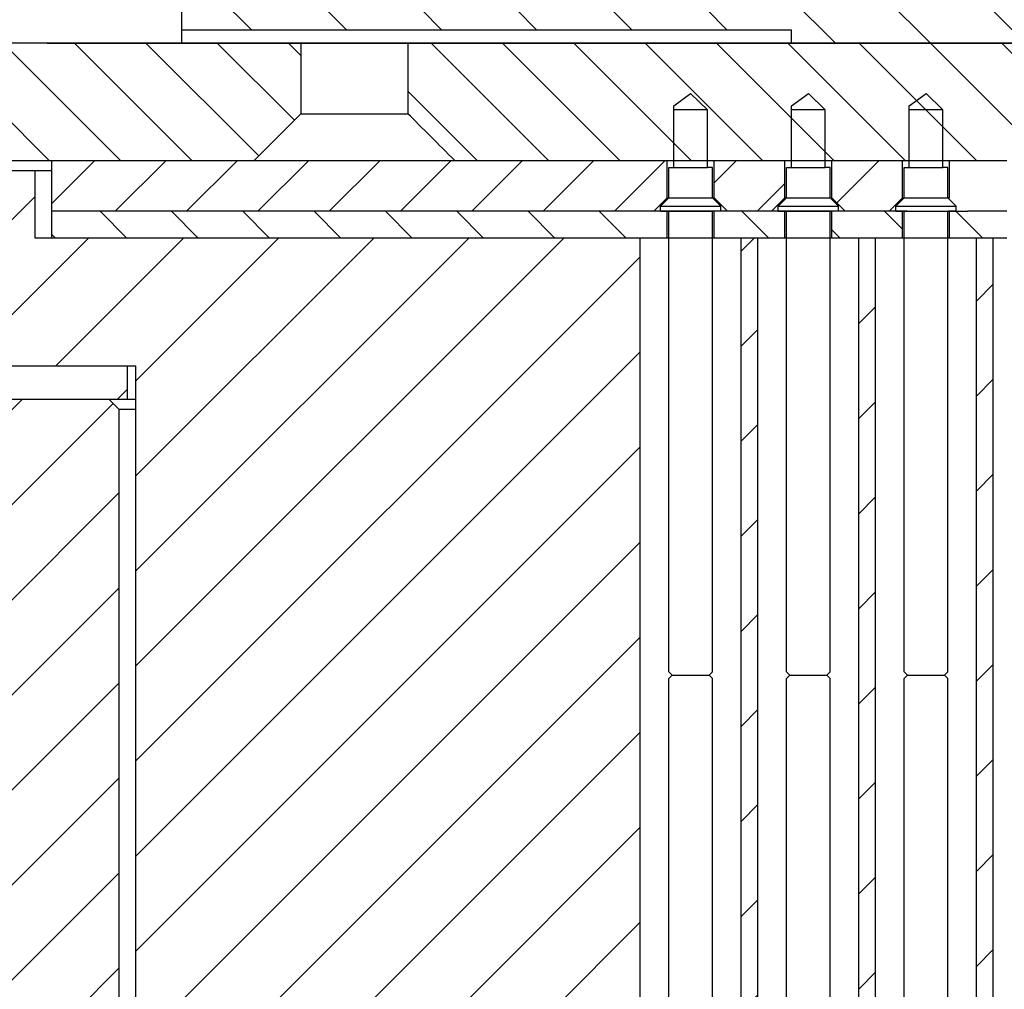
# Model space of a CAD drawing. Extents: x -1763 to 4575, y -3429 to 1051.
# Tile 8 of 174: x -91 to -61, y -2459 to -2430. Entities that reach past the tile are written whole.
import ezdxf

# ---------------------------------------------------------------- set-up
doc = ezdxf.new("R2010")
doc.units = 0
doc.linetypes.add('DASHED', pattern=[15, 7, -8])
doc.layers.get('0').update_dxf_attribs({"linetype": 'CONTINUOUS'})
doc.layers.add('1', color=7, linetype='CONTINUOUS')
pattern_1 = [(45, (-1142.24, -11457.8625), (-1.41421356, 1.41421356), [])]
pattern_2 = [(45, (-1142.24, -11457.8625), (-1.06066017, 1.06066017), [])]
pattern_3 = [(315, (-1142.24, -11457.8625), (1.06066017, 1.06066017), [])]

# ---------------------------------------------------------------- blocks, each defined once
blk = doc.blocks.new('Z-STACK', base_point=(-660.966, -2583.474))
at = {"linetype": 'CONTINUOUS'}
h = blk.add_hatch(dxfattribs=at)
h.set_pattern_fill('USER', color=6, scale=1.5, angle=45, pattern_type=0)
h.set_pattern_definition(pattern_2)
h.paths.add_polyline_path([(-67.803, -2435.26), (-67.803, -2434.16), (-69.903, -2434.16), (-69.903, -2434.16), (-69.903, -2435.26), (-69.503, -2435.66), (-69.503, -2435.66), (-68.203, -2435.66)])
h = blk.add_hatch(dxfattribs=at)
h.set_pattern_fill('USER', color=6, scale=1.5, angle=45, pattern_type=0)
h.set_pattern_definition(pattern_2)
h.paths.add_polyline_path([(-64.303, -2435.26), (-64.303, -2434.16), (-66.403, -2434.16), (-66.403, -2434.16), (-66.403, -2435.26), (-66.003, -2435.66), (-66.003, -2435.66), (-64.703, -2435.66)])
h = blk.add_hatch(dxfattribs=at)
h.set_pattern_fill('USER', color=3, scale=1.5, angle=315, pattern_type=0)
h.set_pattern_definition(pattern_3)
h.paths.add_polyline_path([(-67.867, -2435.66), (-67.803, -2435.66), (-67.803, -2436.46), (-67.867, -2436.46), (-68.603, -2436.46), (-69.103, -2436.46), (-69.103, -2436.46), (-69.903, -2436.46), (-69.903, -2436.46), (-69.903, -2435.66), (-69.903, -2435.66), (-69.503, -2435.66), (-69.503, -2435.66), (-68.203, -2435.66)])
h = blk.add_hatch(dxfattribs=at)
h.set_pattern_fill('USER', color=3, scale=1.5, angle=315, pattern_type=0)
h.set_pattern_definition(pattern_3)
h.paths.add_polyline_path([(-64.303, -2435.66), (-64.303, -2436.46), (-65.103, -2436.46), (-65.603, -2436.46), (-65.603, -2436.46), (-66.403, -2436.46), (-66.403, -2436.46), (-66.403, -2435.66), (-66.403, -2435.66), (-66.003, -2435.66), (-66.003, -2435.66), (-64.703, -2435.66)])
h = blk.add_hatch(dxfattribs=at)
h.set_pattern_fill('USER', color=3, scale=1.5, angle=315, pattern_type=0)
h.set_pattern_definition(pattern_3)
h.paths.add_polyline_path([(-62.903, -2435.66), (-62.903, -2436.46), (-62.903, -2436.46), (-62.103, -2436.46), (-62.103, -2436.46), (-61.698, -2436.46), (-61.603, -2436.46), (-61.511, -2436.46), (-61.345, -2436.46), (-61.198, -2436.46), (-61.087, -2436.46), (-60.803, -2436.46), (-60.803, -2435.66), (-61.087, -2435.66), (-61.198, -2435.66), (-61.203, -2435.66), (-61.345, -2435.66), (-61.511, -2435.66), (-61.698, -2435.66), (-62.359, -2435.66), (-62.503, -2435.66), (-62.503, -2435.66), (-62.609, -2435.66), (-62.903, -2435.66)])
h = blk.add_hatch(dxfattribs=at)
h.set_pattern_fill('USER', color=1, scale=2, angle=45, pattern_type=0)
h.set_pattern_definition(pattern_1)
h.paths.add_polyline_path([(-68.603, -2482.36), (-69.103, -2482.36), (-69.103, -2482.36), (-69.103, -2436.46), (-69.103, -2436.46), (-68.603, -2436.46)])
h = blk.add_hatch(dxfattribs=at)
h.set_pattern_fill('USER', color=1, scale=2, angle=45, pattern_type=0)
h.set_pattern_definition(pattern_1)
h.paths.add_polyline_path([(-65.603, -2482.36), (-65.103, -2482.36), (-65.103, -2436.46), (-65.603, -2436.46), (-65.603, -2436.46), (-65.603, -2482.36)])
h = blk.add_hatch(dxfattribs=at)
h.set_pattern_fill('USER', color=1, scale=2, angle=45, pattern_type=0)
h.set_pattern_definition(pattern_1)
h.paths.add_polyline_path([(-61.603, -2436.46), (-61.603, -2482.36), (-62.103, -2482.36), (-62.103, -2482.36), (-62.103, -2436.46), (-62.103, -2436.46), (-61.698, -2436.46)])
h = blk.add_hatch(dxfattribs=at)
h.set_pattern_fill('USER', scale=5, angle=45, pattern_type=0)
h.set_pattern_definition([(45, (-1142.24, -11457.8625), (-3.535534, 3.535534), [])])
h.paths.add_polyline_path([(-87.353, -2441.26), (-87.846, -2441.26), (-87.903, -2441.26), (-91.103, -2441.26), (-91.103, -2440.26), (-87.353, -2440.26)])
h = blk.add_hatch(dxfattribs=at)
h.set_pattern_fill('USER', color=113, scale=2, angle=45, pattern_type=0)
h.set_pattern_definition(pattern_1)
h.paths.add_polyline_path([(-87.603, -2472.76), (-87.603, -2441.56), (-87.903, -2441.26), (-91.103, -2441.26), (-110.103, -2441.26), (-110.603, -2441.76), (-110.603, -2449.16), (-110.103, -2449.66), (-109.603, -2449.66), (-97.603, -2449.66), (-97.103, -2449.66), (-97.103, -2472.76), (-96.603, -2473.26), (-93.457, -2473.26), (-88.257, -2473.26), (-88.103, -2473.26)])
at = {"layer": '1', "linetype": 'CONTINUOUS'}
h = blk.add_hatch(dxfattribs=at)
h.set_pattern_fill('USER', color=4, scale=2, angle=315, pattern_type=0)
h.set_pattern_definition([(315, (-1142.24, -11457.8625), (1.41421356, 1.41421356), [])])
h.paths.add_polyline_path([(-28.603, -2418.66), (-67.603, -2418.66), (-69.203, -2418.66), (-69.203, -2429.66), (-81.603, -2429.66), (-81.603, -2424.46), (-81.603, -2424.36), (-81.603, -2418.66), (-84.743, -2418.66), (-85.743, -2419.66), (-85.743, -2430.26), (-67.603, -2430.26), (-67.603, -2430.66), (-28.603, -2430.66)])
h = blk.add_hatch(dxfattribs=at)
h.set_pattern_fill('USER', color=2, scale=1.5, angle=315, pattern_type=0)
h.set_pattern_definition(pattern_3)
edge = h.paths.add_edge_path()
edge.add_line((-87.073, -2430.66), (-86.908, -2430.66))
edge.add_line((-86.908, -2430.66), (-85.743, -2430.66))
edge.add_line((-85.743, -2430.66), (-82.193, -2430.66))
edge.add_line((-82.193, -2430.66), (-82.193, -2432.76))
edge.add_spline(control_points=[(-82.193, -2432.76), (-82.428, -2432.993), (-82.896, -2433.46), (-83.364, -2433.927), (-83.598, -2434.16)], knot_values=[0, 0, 0, 0, 0.991593, 1.983187, 1.983187, 1.983187, 1.983187], degree=3, periodic=0)
edge.add_line((-83.598, -2434.16), (-84.188, -2434.16))
edge.add_line((-84.188, -2434.16), (-84.721, -2434.16))
edge.add_line((-84.721, -2434.16), (-89.603, -2434.16))
edge.add_line((-89.603, -2434.16), (-173.723, -2434.16))
edge.add_line((-173.723, -2434.16), (-175.123, -2432.76))
edge.add_line((-175.123, -2432.76), (-175.123, -2430.66))
edge.add_line((-175.123, -2430.66), (-89.743, -2430.66))
edge.add_line((-89.743, -2430.66), (-87.073, -2430.66))
h = blk.add_hatch(dxfattribs=at)
h.set_pattern_fill('USER', color=2, scale=1.5, angle=315, pattern_type=0)
h.set_pattern_definition(pattern_3)
edge = h.paths.add_edge_path()
edge.add_line((-60.822, -2430.66), (-54.604, -2430.66))
edge.add_line((-54.604, -2430.66), (-49.784, -2430.66))
edge.add_line((-49.784, -2430.66), (-29.603, -2430.66))
edge.add_line((-29.603, -2430.66), (-28.603, -2430.66))
edge.add_line((-28.603, -2430.66), (-28.603, -2434.16))
edge.add_line((-28.603, -2434.16), (-33.103, -2434.16))
edge.add_line((-33.103, -2434.16), (-34.603, -2434.16))
edge.add_line((-34.603, -2434.16), (-35.803, -2434.16))
edge.add_line((-35.803, -2434.16), (-36.442, -2434.16))
edge.add_line((-36.442, -2434.16), (-36.512, -2434.16))
edge.add_line((-36.512, -2434.16), (-36.903, -2434.16))
edge.add_line((-36.903, -2434.16), (-37.012, -2434.16))
edge.add_line((-37.012, -2434.16), (-37.103, -2434.16))
edge.add_line((-37.103, -2434.16), (-37.301, -2434.16))
edge.add_line((-37.301, -2434.16), (-37.412, -2434.16))
edge.add_line((-37.412, -2434.16), (-37.56, -2434.16))
edge.add_line((-37.56, -2434.16), (-37.724, -2434.16))
edge.add_line((-37.724, -2434.16), (-37.912, -2434.16))
edge.add_line((-37.912, -2434.16), (-38.303, -2434.16))
edge.add_line((-38.303, -2434.16), (-40.403, -2434.16))
edge.add_line((-40.403, -2434.16), (-40.603, -2434.16))
edge.add_line((-40.603, -2434.16), (-40.842, -2434.16))
edge.add_line((-40.842, -2434.16), (-41.603, -2434.16))
edge.add_line((-41.603, -2434.16), (-41.803, -2434.16))
edge.add_line((-41.803, -2434.16), (-44.867, -2434.16))
edge.add_line((-44.867, -2434.16), (-45.76, -2434.16))
edge.add_line((-45.76, -2434.16), (-45.867, -2434.16))
edge.add_line((-45.867, -2434.16), (-49.187, -2434.16))
edge.add_line((-49.187, -2434.16), (-49.445, -2434.16))
edge.add_line((-49.445, -2434.16), (-52.193, -2434.16))
edge.add_line((-52.193, -2434.16), (-54.103, -2434.16))
edge.add_line((-54.103, -2434.16), (-55.403, -2434.16))
edge.add_line((-55.403, -2434.16), (-56.603, -2434.16))
edge.add_line((-56.603, -2434.16), (-59.403, -2434.16))
edge.add_line((-59.403, -2434.16), (-59.403, -2434.16))
edge.add_line((-59.403, -2434.16), (-60.229, -2434.16))
edge.add_line((-60.229, -2434.16), (-60.298, -2434.16))
edge.add_line((-60.298, -2434.16), (-60.798, -2434.16))
edge.add_line((-60.798, -2434.16), (-60.803, -2434.16))
edge.add_line((-60.803, -2434.16), (-61.087, -2434.16))
edge.add_line((-61.087, -2434.16), (-61.198, -2434.16))
edge.add_line((-61.198, -2434.16), (-61.345, -2434.16))
edge.add_line((-61.345, -2434.16), (-61.511, -2434.16))
edge.add_line((-61.511, -2434.16), (-61.698, -2434.16))
edge.add_line((-61.698, -2434.16), (-62.903, -2434.16))
edge.add_line((-62.903, -2434.16), (-62.903, -2434.16))
edge.add_line((-62.903, -2434.16), (-64.303, -2434.16))
edge.add_line((-64.303, -2434.16), (-66.403, -2434.16))
edge.add_line((-66.403, -2434.16), (-66.403, -2434.16))
edge.add_line((-66.403, -2434.16), (-67.803, -2434.16))
edge.add_line((-67.803, -2434.16), (-69.903, -2434.16))
edge.add_line((-69.903, -2434.16), (-69.903, -2434.16))
edge.add_line((-69.903, -2434.16), (-71.303, -2434.16))
edge.add_line((-71.303, -2434.16), (-72.303, -2434.16))
edge.add_line((-72.303, -2434.16), (-77.608, -2434.16))
edge.add_spline(control_points=[(-77.608, -2434.16), (-77.842, -2433.927), (-78.31, -2433.46), (-78.779, -2432.993), (-79.013, -2432.76)], knot_values=[0, 0, 0, 0, 0.991594, 1.983187, 1.983187, 1.983187, 1.983187], degree=3, periodic=0)
edge.add_line((-79.013, -2432.76), (-79.013, -2430.66))
edge.add_line((-79.013, -2430.66), (-77.603, -2430.66))
edge.add_line((-77.603, -2430.66), (-73.203, -2430.66))
edge.add_line((-73.203, -2430.66), (-68.703, -2430.66))
edge.add_line((-68.703, -2430.66), (-67.011, -2430.66))
edge.add_line((-67.011, -2430.66), (-60.822, -2430.66))
h = blk.add_hatch(dxfattribs=at)
h.set_pattern_fill('USER', color=6, scale=1.5, angle=45, pattern_type=0)
h.set_pattern_definition(pattern_2)
h.paths.add_polyline_path([(-77.608, -2434.16), (-72.303, -2434.16), (-71.303, -2434.16), (-71.303, -2435.26), (-71.703, -2435.66), (-72.303, -2435.66), (-89.603, -2435.66), (-89.603, -2434.16), (-84.721, -2434.16), (-84.188, -2434.16), (-83.598, -2434.16)])
h = blk.add_hatch(dxfattribs=at)
h.set_pattern_fill('USER', color=1, scale=2, angle=45, pattern_type=0)
h.set_pattern_definition(pattern_1)
h.paths.add_polyline_path([(-75.594, -2436.46), (-75.428, -2436.46), (-75.039, -2436.46), (-74.23, -2436.46), (-73.153, -2436.46), (-72.999, -2436.46), (-72.732, -2436.46), (-72.594, -2436.46), (-72.303, -2436.46), (-72.103, -2436.46), (-72.103, -2482.36), (-72.594, -2482.36), (-73.153, -2482.36), (-74.23, -2482.36), (-75.039, -2482.36), (-75.428, -2482.36), (-75.594, -2482.36), (-76.094, -2482.36), (-76.274, -2482.36), (-76.709, -2482.36), (-77.73, -2482.36), (-78.483, -2482.36), (-78.97, -2482.36), (-79.094, -2482.36), (-79.593, -2482.36), (-79.732, -2482.36), (-80.27, -2482.36), (-81.229, -2482.36), (-81.921, -2482.36), (-82.519, -2482.36), (-82.593, -2482.36), (-83.093, -2482.36), (-83.183, -2482.36), (-83.838, -2482.36), (-84.188, -2482.36), (-84.721, -2482.36), (-84.729, -2482.36), (-84.837, -2482.36), (-86.093, -2482.36), (-87.103, -2482.36), (-87.103, -2440.26), (-87.353, -2440.26), (-91.103, -2440.26), (-91.103, -2434.46), (-90.103, -2434.46), (-90.103, -2436.46), (-89.603, -2436.46), (-86.093, -2436.46), (-84.837, -2436.46), (-84.729, -2436.46), (-84.721, -2436.46), (-84.188, -2436.46), (-83.838, -2436.46), (-83.183, -2436.46), (-83.093, -2436.46), (-82.593, -2436.46), (-82.519, -2436.46), (-81.921, -2436.46), (-81.229, -2436.46), (-80.27, -2436.46), (-79.732, -2436.46), (-79.593, -2436.46), (-79.094, -2436.46), (-78.97, -2436.46), (-78.483, -2436.46), (-77.73, -2436.46), (-76.709, -2436.46), (-76.274, -2436.46), (-76.094, -2436.46)])
h = blk.add_hatch(dxfattribs=at)
h.set_pattern_fill('USER', color=3, scale=1.5, angle=315, pattern_type=0)
h.set_pattern_definition(pattern_3)
h.paths.add_polyline_path([(-72.303, -2435.66), (-71.703, -2435.66), (-71.303, -2435.66), (-71.303, -2436.46), (-72.103, -2436.46), (-72.303, -2436.46), (-72.594, -2436.46), (-72.732, -2436.46), (-72.999, -2436.46), (-73.153, -2436.46), (-74.23, -2436.46), (-75.039, -2436.46), (-75.428, -2436.46), (-75.594, -2436.46), (-76.094, -2436.46), (-76.274, -2436.46), (-76.709, -2436.46), (-77.73, -2436.46), (-78.483, -2436.46), (-78.97, -2436.46), (-79.094, -2436.46), (-79.593, -2436.46), (-79.732, -2436.46), (-80.27, -2436.46), (-81.229, -2436.46), (-81.921, -2436.46), (-82.519, -2436.46), (-82.593, -2436.46), (-83.093, -2436.46), (-83.183, -2436.46), (-83.838, -2436.46), (-84.721, -2436.46), (-84.729, -2436.46), (-84.837, -2436.46), (-86.093, -2436.46), (-89.603, -2436.46), (-89.603, -2435.66)])
at = {"color": 4, "linetype": 'CONTINUOUS'}
for p, q in [((-85.743, -2419.66), (-85.743, -2430.26)), ((-85.743, -2430.26), (-67.603, -2430.26)), ((-67.603, -2430.66), (-67.603, -2430.26))]:
    blk.add_line(p, q, dxfattribs=at)
at = {"color": 2, "linetype": 'DASHED'}
for p, q in [((-175.123, -2430.66), (-89.743, -2430.66)), ((-89.743, -2430.66), (-87.073, -2430.66)), ((-87.073, -2430.66), (-86.908, -2430.66)), ((-86.908, -2430.66), (-85.743, -2430.66)), ((-85.743, -2430.66), (-82.193, -2430.66)), ((-82.193, -2430.66), (-82.103, -2430.66)), ((-82.103, -2430.66), (-82.093, -2430.66)), ((-82.093, -2430.66), (-79.114, -2430.66)), ((-79.114, -2430.66), (-79.013, -2430.66)), ((-79.013, -2430.66), (-77.603, -2430.66)), ((-77.603, -2430.66), (-73.203, -2430.66)), ((-73.203, -2430.66), (-68.703, -2430.66)), ((-68.703, -2430.66), (-67.011, -2430.66)), ((-67.011, -2430.66), (-60.822, -2430.66)), ((-84.721, -2434.16), (-89.603, -2434.16)), ((-83.598, -2434.16), (-84.188, -2434.16)), ((-77.608, -2434.16), (-83.598, -2434.16)), ((-72.303, -2434.16), (-77.608, -2434.16)), ((-71.303, -2434.16), (-72.303, -2434.16)), ((-67.803, -2434.16), (-69.903, -2434.16)), ((-69.903, -2434.16), (-69.903, -2434.16)), ((-64.303, -2434.16), (-66.403, -2434.16)), ((-66.403, -2434.16), (-66.403, -2434.16)), ((-61.698, -2434.16), (-62.903, -2434.16)), ((-62.903, -2434.16), (-62.903, -2434.16)), ((-61.511, -2434.16), (-61.698, -2434.16)), ((-61.345, -2434.16), (-61.511, -2434.16)), ((-61.198, -2434.16), (-61.345, -2434.16)), ((-71.503, -2435.66), (-71.492, -2435.66)), ((-68.003, -2435.66), (-67.992, -2435.66)), ((-64.503, -2435.66), (-64.492, -2435.66))]:
    blk.add_line(p, q, dxfattribs=at)
at = {"color": 2, "linetype": 'CONTINUOUS'}
for p, q in [((-82.193, -2430.66), (-82.193, -2432.76)), ((-79.013, -2430.66), (-79.013, -2432.76)), ((-71.103, -2432.52), (-70.603, -2432.16)), ((-70.603, -2432.16), (-70.103, -2432.641)), ((-67.603, -2432.52), (-67.103, -2432.16)), ((-67.103, -2432.16), (-66.603, -2432.641)), ((-64.103, -2432.52), (-63.603, -2432.16)), ((-63.603, -2432.16), (-63.103, -2432.641)), ((-82.193, -2432.76), (-79.013, -2432.76)), ((-71.103, -2432.641), (-71.103, -2432.52)), ((-71.103, -2434.16), (-71.103, -2432.641)), ((-70.103, -2434.16), (-70.103, -2432.641)), ((-67.603, -2432.641), (-67.603, -2432.52)), ((-67.603, -2434.16), (-67.603, -2432.641)), ((-66.603, -2434.16), (-66.603, -2432.641)), ((-64.103, -2432.641), (-64.103, -2432.52)), ((-64.103, -2434.16), (-64.103, -2432.641)), ((-63.103, -2434.16), (-63.103, -2432.641)), ((-89.603, -2434.16), (-173.723, -2434.16)), ((-84.188, -2434.16), (-84.721, -2434.16)), ((-69.903, -2434.16), (-71.303, -2434.16)), ((-71.103, -2434.36), (-71.103, -2434.16)), ((-70.103, -2434.36), (-70.103, -2434.16)), ((-66.403, -2434.16), (-67.803, -2434.16)), ((-67.603, -2434.36), (-67.603, -2434.16)), ((-66.603, -2434.36), (-66.603, -2434.16)), ((-62.903, -2434.16), (-64.303, -2434.16)), ((-64.103, -2434.36), (-64.103, -2434.16)), ((-63.103, -2434.36), (-63.103, -2434.16)), ((-71.253, -2435.26), (-71.253, -2434.36)), ((-71.253, -2434.36), (-71.103, -2434.36)), ((-69.953, -2434.36), (-70.103, -2434.36)), ((-69.953, -2435.26), (-69.953, -2434.36)), ((-67.753, -2435.26), (-67.753, -2434.36)), ((-67.753, -2434.36), (-67.603, -2434.36)), ((-66.453, -2434.36), (-66.603, -2434.36)), ((-66.453, -2435.26), (-66.453, -2434.36)), ((-64.253, -2435.26), (-64.253, -2434.36)), ((-64.253, -2434.36), (-64.103, -2434.36)), ((-62.953, -2434.36), (-63.103, -2434.36)), ((-62.953, -2435.26), (-62.953, -2434.36)), ((-71.253, -2435.26), (-71.503, -2435.51)), ((-69.953, -2435.26), (-69.703, -2435.51)), ((-67.753, -2435.26), (-68.003, -2435.51)), ((-66.453, -2435.26), (-66.203, -2435.51)), ((-64.253, -2435.26), (-64.503, -2435.51)), ((-62.953, -2435.26), (-62.703, -2435.51)), ((-71.503, -2435.66), (-71.503, -2435.51)), ((-71.492, -2435.66), (-71.303, -2435.66)), ((-71.303, -2435.66), (-71.253, -2435.66)), ((-71.253, -2449.36), (-71.253, -2435.66)), ((-69.953, -2449.36), (-69.953, -2435.66)), ((-69.953, -2435.66), (-69.942, -2435.66)), ((-69.903, -2435.66), (-69.942, -2435.66)), ((-69.703, -2435.66), (-69.903, -2435.66)), ((-69.703, -2435.66), (-69.703, -2435.51)), ((-68.003, -2435.66), (-68.003, -2435.51)), ((-67.992, -2435.66), (-67.803, -2435.66)), ((-67.803, -2435.66), (-67.753, -2435.66)), ((-67.753, -2449.36), (-67.753, -2435.66)), ((-66.453, -2449.36), (-66.453, -2435.66)), ((-66.453, -2435.66), (-66.442, -2435.66)), ((-66.403, -2435.66), (-66.442, -2435.66)), ((-66.203, -2435.66), (-66.403, -2435.66)), ((-66.203, -2435.66), (-66.203, -2435.51)), ((-64.503, -2435.66), (-64.503, -2435.51)), ((-64.492, -2435.66), (-64.303, -2435.66)), ((-64.303, -2435.66), (-64.253, -2435.66)), ((-64.253, -2449.36), (-64.253, -2435.66)), ((-62.953, -2449.36), (-62.953, -2435.66)), ((-62.953, -2435.66), (-62.942, -2435.66)), ((-62.903, -2435.66), (-62.942, -2435.66)), ((-62.703, -2435.66), (-62.903, -2435.66)), ((-62.703, -2435.66), (-62.703, -2435.51)), ((-71.153, -2449.46), (-71.253, -2449.36)), ((-71.153, -2449.46), (-71.253, -2449.56)), ((-70.053, -2449.46), (-69.953, -2449.36)), ((-70.053, -2449.46), (-69.953, -2449.56)), ((-67.653, -2449.46), (-67.753, -2449.36)), ((-67.653, -2449.46), (-67.753, -2449.56)), ((-66.553, -2449.46), (-66.453, -2449.36)), ((-66.553, -2449.46), (-66.453, -2449.56)), ((-64.153, -2449.46), (-64.253, -2449.36)), ((-64.153, -2449.46), (-64.253, -2449.56)), ((-63.053, -2449.46), (-62.953, -2449.36)), ((-63.053, -2449.46), (-62.953, -2449.56)), ((-71.253, -2467.86), (-71.253, -2449.56)), ((-69.953, -2467.86), (-69.953, -2449.56)), ((-67.753, -2467.86), (-67.753, -2449.56)), ((-66.453, -2467.86), (-66.453, -2449.56)), ((-64.253, -2467.86), (-64.253, -2449.56)), ((-62.953, -2467.86), (-62.953, -2449.56))]:
    blk.add_line(p, q, dxfattribs=at)
at = {"color": 6, "linetype": 'CONTINUOUS'}
for p, q in [((-89.603, -2435.66), (-89.603, -2434.16)), ((-84.721, -2434.16), (-89.603, -2434.16)), ((-83.598, -2434.16), (-84.188, -2434.16)), ((-77.608, -2434.16), (-83.598, -2434.16)), ((-72.303, -2434.16), (-77.608, -2434.16)), ((-71.303, -2434.16), (-72.303, -2434.16)), ((-71.303, -2435.26), (-71.303, -2434.16)), ((-67.803, -2434.16), (-69.903, -2434.16)), ((-69.903, -2434.16), (-69.903, -2434.16)), ((-69.903, -2435.26), (-69.903, -2434.16)), ((-67.803, -2435.26), (-67.803, -2434.16)), ((-64.303, -2434.16), (-66.403, -2434.16)), ((-66.403, -2434.16), (-66.403, -2434.16)), ((-66.403, -2435.26), (-66.403, -2434.16)), ((-64.303, -2435.26), (-64.303, -2434.16)), ((-61.698, -2434.16), (-62.903, -2434.16)), ((-62.903, -2434.16), (-62.903, -2434.16)), ((-62.903, -2435.26), (-62.903, -2434.16)), ((-61.511, -2434.16), (-61.698, -2434.16)), ((-61.345, -2434.16), (-61.511, -2434.16)), ((-61.198, -2434.16), (-61.345, -2434.16)), ((-71.303, -2435.26), (-71.703, -2435.66)), ((-71.303, -2435.26), (-69.903, -2435.26)), ((-69.903, -2435.26), (-69.903, -2435.26)), ((-69.903, -2435.26), (-69.503, -2435.66)), ((-67.803, -2435.26), (-68.203, -2435.66)), ((-67.803, -2435.26), (-66.403, -2435.26)), ((-66.403, -2435.26), (-66.403, -2435.26)), ((-66.403, -2435.26), (-66.003, -2435.66)), ((-64.303, -2435.26), (-64.703, -2435.66)), ((-64.303, -2435.26), (-63.959, -2435.26)), ((-63.959, -2435.26), (-63.909, -2435.26)), ((-63.909, -2435.26), (-63.859, -2435.26)), ((-63.859, -2435.26), (-63.614, -2435.26)), ((-63.614, -2435.26), (-63.584, -2435.26)), ((-63.584, -2435.26), (-63.384, -2435.26)), ((-63.384, -2435.26), (-63.284, -2435.26)), ((-63.284, -2435.26), (-63.088, -2435.26)), ((-63.088, -2435.26), (-62.903, -2435.26)), ((-62.903, -2435.26), (-62.903, -2435.26)), ((-72.303, -2435.66), (-89.603, -2435.66)), ((-71.703, -2435.66), (-72.303, -2435.66)), ((-69.503, -2435.66), (-69.503, -2435.66)), ((-68.203, -2435.66), (-69.503, -2435.66)), ((-66.003, -2435.66), (-66.003, -2435.66)), ((-64.703, -2435.66), (-66.003, -2435.66)), ((-62.503, -2435.66), (-62.503, -2435.66)), ((-62.503, -2435.66), (-62.359, -2435.66)), ((-61.698, -2435.66), (-62.359, -2435.66)), ((-61.511, -2435.66), (-61.698, -2435.66)), ((-61.345, -2435.66), (-61.511, -2435.66)), ((-61.203, -2435.66), (-61.345, -2435.66))]:
    blk.add_line(p, q, dxfattribs=at)
at = {"color": 6, "linetype": 'DASHED'}
for p, q in [((-84.188, -2434.16), (-84.721, -2434.16)), ((-69.903, -2434.16), (-71.303, -2434.16)), ((-66.403, -2434.16), (-67.803, -2434.16)), ((-62.903, -2434.16), (-64.303, -2434.16)), ((-71.303, -2435.66), (-71.703, -2435.66)), ((-70.367, -2435.66), (-71.303, -2435.66)), ((-69.903, -2435.66), (-70.367, -2435.66)), ((-69.503, -2435.66), (-69.903, -2435.66)), ((-69.903, -2435.66), (-69.903, -2435.66)), ((-67.867, -2435.66), (-68.203, -2435.66)), ((-67.803, -2435.66), (-67.867, -2435.66)), ((-66.403, -2435.66), (-67.803, -2435.66)), ((-66.403, -2435.66), (-66.403, -2435.66)), ((-66.003, -2435.66), (-66.403, -2435.66)), ((-64.303, -2435.66), (-64.703, -2435.66)), ((-64.159, -2435.66), (-64.303, -2435.66)), ((-64.159, -2435.66), (-63.909, -2435.66)), ((-63.909, -2435.66), (-62.903, -2435.66)), ((-62.903, -2435.66), (-62.903, -2435.66)), ((-62.903, -2435.66), (-62.609, -2435.66)), ((-62.609, -2435.66), (-62.503, -2435.66))]:
    blk.add_line(p, q, dxfattribs=at)
at = {"color": 7, "linetype": 'DASHED'}
for p, q in [((-71.303, -2434.16), (-72.303, -2434.16)), ((-69.903, -2434.16), (-71.303, -2434.16)), ((-67.803, -2434.16), (-69.903, -2434.16)), ((-69.903, -2434.16), (-69.903, -2434.16)), ((-66.403, -2434.16), (-67.803, -2434.16)), ((-64.303, -2434.16), (-66.403, -2434.16)), ((-66.403, -2434.16), (-66.403, -2434.16)), ((-62.903, -2434.16), (-64.303, -2434.16)), ((-61.698, -2434.16), (-62.903, -2434.16)), ((-62.903, -2434.16), (-62.903, -2434.16)), ((-61.511, -2434.16), (-61.698, -2434.16)), ((-61.345, -2434.16), (-61.511, -2434.16)), ((-61.198, -2434.16), (-61.345, -2434.16)), ((-63.959, -2435.26), (-63.909, -2435.26)), ((-63.909, -2435.26), (-63.859, -2435.26)), ((-63.909, -2435.26), (-63.859, -2435.26)), ((-63.859, -2435.26), (-63.614, -2435.26)), ((-63.859, -2435.26), (-63.614, -2435.26)), ((-63.614, -2435.26), (-63.584, -2435.26)), ((-63.614, -2435.26), (-63.584, -2435.26)), ((-63.584, -2435.26), (-63.384, -2435.26)), ((-63.584, -2435.26), (-63.384, -2435.26)), ((-63.384, -2435.26), (-63.284, -2435.26)), ((-63.384, -2435.26), (-63.284, -2435.26)), ((-63.284, -2435.26), (-63.088, -2435.26)), ((-63.284, -2435.26), (-63.088, -2435.26)), ((-63.088, -2435.26), (-62.903, -2435.26)), ((-63.088, -2435.26), (-62.903, -2435.26)), ((-62.903, -2435.26), (-62.903, -2435.26)), ((-62.903, -2435.26), (-62.903, -2435.26)), ((-71.703, -2435.66), (-72.303, -2435.66)), ((-71.703, -2435.66), (-72.303, -2435.66)), ((-71.303, -2435.66), (-71.703, -2435.66)), ((-71.303, -2435.66), (-71.703, -2435.66)), ((-70.367, -2435.66), (-71.303, -2435.66)), ((-70.367, -2435.66), (-71.303, -2435.66)), ((-69.903, -2435.66), (-70.367, -2435.66)), ((-69.903, -2435.66), (-70.367, -2435.66)), ((-69.503, -2435.66), (-69.903, -2435.66)), ((-69.903, -2435.66), (-69.903, -2435.66)), ((-69.503, -2435.66), (-69.903, -2435.66)), ((-69.903, -2435.66), (-69.903, -2435.66)), ((-69.503, -2435.66), (-69.503, -2435.66)), ((-68.203, -2435.66), (-69.503, -2435.66)), ((-69.503, -2435.66), (-69.503, -2435.66)), ((-68.203, -2435.66), (-69.503, -2435.66)), ((-67.867, -2435.66), (-68.203, -2435.66)), ((-67.867, -2435.66), (-68.203, -2435.66)), ((-67.803, -2435.66), (-67.867, -2435.66)), ((-67.803, -2435.66), (-67.867, -2435.66)), ((-66.403, -2435.66), (-67.803, -2435.66)), ((-66.403, -2435.66), (-67.803, -2435.66)), ((-66.403, -2435.66), (-66.403, -2435.66)), ((-66.003, -2435.66), (-66.403, -2435.66)), ((-66.403, -2435.66), (-66.403, -2435.66)), ((-66.003, -2435.66), (-66.403, -2435.66)), ((-66.003, -2435.66), (-66.003, -2435.66)), ((-64.703, -2435.66), (-66.003, -2435.66)), ((-66.003, -2435.66), (-66.003, -2435.66)), ((-64.703, -2435.66), (-66.003, -2435.66)), ((-64.303, -2435.66), (-64.703, -2435.66)), ((-64.303, -2435.66), (-64.703, -2435.66)), ((-64.159, -2435.66), (-64.303, -2435.66)), ((-64.159, -2435.66), (-64.303, -2435.66)), ((-64.159, -2435.66), (-63.909, -2435.66)), ((-64.159, -2435.66), (-63.909, -2435.66)), ((-64.159, -2435.66), (-63.909, -2435.66)), ((-63.909, -2435.66), (-62.903, -2435.66)), ((-63.909, -2435.66), (-62.903, -2435.66)), ((-63.909, -2435.66), (-62.903, -2435.66)), ((-62.903, -2435.66), (-62.903, -2435.66)), ((-62.903, -2435.66), (-62.609, -2435.66)), ((-62.903, -2435.66), (-62.903, -2435.66)), ((-62.903, -2435.66), (-62.609, -2435.66)), ((-62.903, -2435.66), (-62.903, -2435.66)), ((-62.903, -2435.66), (-62.609, -2435.66)), ((-62.609, -2435.66), (-62.503, -2435.66)), ((-62.609, -2435.66), (-62.503, -2435.66)), ((-62.609, -2435.66), (-62.503, -2435.66)), ((-62.503, -2435.66), (-62.503, -2435.66)), ((-62.503, -2435.66), (-62.359, -2435.66)), ((-62.503, -2435.66), (-62.503, -2435.66)), ((-62.503, -2435.66), (-62.359, -2435.66)), ((-62.503, -2435.66), (-62.503, -2435.66)), ((-62.503, -2435.66), (-62.359, -2435.66)), ((-61.698, -2435.66), (-62.359, -2435.66)), ((-61.698, -2435.66), (-62.359, -2435.66)), ((-61.511, -2435.66), (-61.698, -2435.66)), ((-61.511, -2435.66), (-61.698, -2435.66)), ((-61.345, -2435.66), (-61.511, -2435.66)), ((-61.345, -2435.66), (-61.511, -2435.66)), ((-61.203, -2435.66), (-61.345, -2435.66)), ((-61.203, -2435.66), (-61.345, -2435.66)), ((-86.093, -2436.46), (-89.603, -2436.46)), ((-84.837, -2436.46), (-86.093, -2436.46)), ((-84.729, -2436.46), (-84.837, -2436.46)), ((-84.721, -2436.46), (-84.729, -2436.46)), ((-84.188, -2436.46), (-84.721, -2436.46)), ((-83.838, -2436.46), (-84.188, -2436.46)), ((-83.183, -2436.46), (-83.838, -2436.46)), ((-83.093, -2436.46), (-83.183, -2436.46)), ((-82.593, -2436.46), (-83.093, -2436.46)), ((-82.519, -2436.46), (-82.593, -2436.46)), ((-81.921, -2436.46), (-82.519, -2436.46)), ((-81.229, -2436.46), (-81.921, -2436.46)), ((-80.27, -2436.46), (-81.229, -2436.46)), ((-79.732, -2436.46), (-80.27, -2436.46)), ((-79.593, -2436.46), (-79.732, -2436.46)), ((-79.094, -2436.46), (-79.593, -2436.46)), ((-78.97, -2436.46), (-79.094, -2436.46)), ((-78.483, -2436.46), (-78.97, -2436.46)), ((-77.73, -2436.46), (-78.483, -2436.46)), ((-76.709, -2436.46), (-77.73, -2436.46)), ((-76.274, -2436.46), (-76.709, -2436.46)), ((-76.094, -2436.46), (-76.274, -2436.46)), ((-75.594, -2436.46), (-76.094, -2436.46)), ((-75.428, -2436.46), (-75.594, -2436.46)), ((-75.039, -2436.46), (-75.428, -2436.46)), ((-74.23, -2436.46), (-75.039, -2436.46)), ((-73.153, -2436.46), (-74.23, -2436.46)), ((-72.999, -2436.46), (-73.153, -2436.46)), ((-72.732, -2436.46), (-72.999, -2436.46)), ((-72.594, -2436.46), (-72.732, -2436.46)), ((-72.594, -2436.46), (-72.732, -2436.46)), ((-72.303, -2436.46), (-72.594, -2436.46)), ((-72.303, -2436.46), (-72.594, -2436.46)), ((-72.103, -2436.46), (-72.303, -2436.46)), ((-72.103, -2436.46), (-72.303, -2436.46)), ((-72.103, -2436.46), (-72.303, -2436.46)), ((-71.303, -2436.46), (-72.103, -2436.46)), ((-71.303, -2436.46), (-72.103, -2436.46)), ((-71.303, -2436.46), (-72.103, -2436.46)), ((-70.966, -2436.46), (-71.303, -2436.46)), ((-70.966, -2436.46), (-71.303, -2436.46)), ((-70.966, -2436.46), (-71.303, -2436.46)), ((-70.367, -2436.46), (-70.966, -2436.46)), ((-70.367, -2436.46), (-70.966, -2436.46)), ((-70.367, -2436.46), (-70.966, -2436.46)), ((-69.903, -2436.46), (-70.367, -2436.46)), ((-69.903, -2436.46), (-70.367, -2436.46)), ((-69.903, -2436.46), (-70.367, -2436.46)), ((-69.103, -2436.46), (-69.903, -2436.46)), ((-69.903, -2436.46), (-69.903, -2436.46)), ((-69.103, -2436.46), (-69.903, -2436.46)), ((-69.903, -2436.46), (-69.903, -2436.46)), ((-69.103, -2436.46), (-69.903, -2436.46)), ((-69.903, -2436.46), (-69.903, -2436.46)), ((-69.103, -2436.46), (-69.103, -2436.46)), ((-68.603, -2436.46), (-69.103, -2436.46)), ((-69.103, -2436.46), (-69.103, -2436.46)), ((-68.603, -2436.46), (-69.103, -2436.46)), ((-69.103, -2436.46), (-69.103, -2436.46)), ((-68.603, -2436.46), (-69.103, -2436.46)), ((-67.867, -2436.46), (-68.603, -2436.46)), ((-67.867, -2436.46), (-68.603, -2436.46)), ((-67.867, -2436.46), (-68.603, -2436.46)), ((-67.803, -2436.46), (-67.867, -2436.46)), ((-67.803, -2436.46), (-67.867, -2436.46)), ((-67.803, -2436.46), (-67.867, -2436.46)), ((-67.466, -2436.46), (-67.803, -2436.46)), ((-67.466, -2436.46), (-67.803, -2436.46)), ((-67.466, -2436.46), (-67.803, -2436.46)), ((-66.403, -2436.46), (-67.466, -2436.46)), ((-66.403, -2436.46), (-67.466, -2436.46)), ((-66.403, -2436.46), (-67.466, -2436.46)), ((-66.403, -2436.46), (-66.403, -2436.46)), ((-65.603, -2436.46), (-66.403, -2436.46)), ((-66.403, -2436.46), (-66.403, -2436.46)), ((-65.603, -2436.46), (-66.403, -2436.46)), ((-66.403, -2436.46), (-66.403, -2436.46)), ((-65.603, -2436.46), (-66.403, -2436.46)), ((-65.603, -2436.46), (-65.603, -2436.46)), ((-65.103, -2436.46), (-65.603, -2436.46)), ((-65.603, -2436.46), (-65.603, -2436.46)), ((-65.103, -2436.46), (-65.603, -2436.46)), ((-65.603, -2436.46), (-65.603, -2436.46)), ((-65.103, -2436.46), (-65.603, -2436.46)), ((-64.303, -2436.46), (-65.103, -2436.46)), ((-64.303, -2436.46), (-65.103, -2436.46)), ((-64.303, -2436.46), (-65.103, -2436.46)), ((-63.966, -2436.46), (-64.303, -2436.46)), ((-63.966, -2436.46), (-64.303, -2436.46)), ((-63.966, -2436.46), (-64.303, -2436.46)), ((-62.903, -2436.46), (-63.966, -2436.46)), ((-62.903, -2436.46), (-63.966, -2436.46)), ((-62.903, -2436.46), (-63.966, -2436.46)), ((-62.103, -2436.46), (-62.903, -2436.46)), ((-62.903, -2436.46), (-62.903, -2436.46)), ((-62.103, -2436.46), (-62.903, -2436.46)), ((-62.903, -2436.46), (-62.903, -2436.46)), ((-62.103, -2436.46), (-62.903, -2436.46)), ((-62.903, -2436.46), (-62.903, -2436.46)), ((-62.103, -2436.46), (-62.103, -2436.46)), ((-61.698, -2436.46), (-62.103, -2436.46)), ((-62.103, -2436.46), (-62.103, -2436.46)), ((-61.698, -2436.46), (-62.103, -2436.46)), ((-62.103, -2436.46), (-62.103, -2436.46)), ((-61.698, -2436.46), (-62.103, -2436.46)), ((-61.603, -2436.46), (-61.698, -2436.46)), ((-61.603, -2436.46), (-61.698, -2436.46)), ((-61.603, -2436.46), (-61.698, -2436.46)), ((-61.511, -2436.46), (-61.603, -2436.46)), ((-61.511, -2436.46), (-61.603, -2436.46)), ((-61.511, -2436.46), (-61.603, -2436.46)), ((-61.345, -2436.46), (-61.511, -2436.46)), ((-61.345, -2436.46), (-61.511, -2436.46)), ((-61.345, -2436.46), (-61.511, -2436.46)), ((-61.198, -2436.46), (-61.345, -2436.46)), ((-61.198, -2436.46), (-61.345, -2436.46)), ((-61.198, -2436.46), (-61.345, -2436.46)), ((-91.103, -2440.26), (-87.353, -2440.26)), ((-87.353, -2440.26), (-87.103, -2440.26))]:
    blk.add_line(p, q, dxfattribs=at)
at = {"color": 7, "linetype": 'CONTINUOUS'}
for p, q in [((-90.103, -2434.46), (-91.103, -2434.46)), ((-90.103, -2436.46), (-90.103, -2434.46)), ((-89.603, -2434.46), (-90.103, -2434.46)), ((-89.603, -2436.46), (-90.103, -2436.46)), ((-72.103, -2482.36), (-72.103, -2436.46)), ((-69.103, -2482.36), (-69.103, -2436.46)), ((-68.603, -2482.36), (-68.603, -2436.46)), ((-65.603, -2482.36), (-65.603, -2436.46)), ((-65.103, -2482.36), (-65.103, -2436.46)), ((-62.103, -2482.36), (-62.103, -2436.46)), ((-61.603, -2482.36), (-61.603, -2436.46)), ((-91.103, -2440.26), (-87.353, -2440.26)), ((-87.353, -2440.26), (-87.103, -2440.26)), ((-87.353, -2441.26), (-87.353, -2440.26)), ((-87.103, -2482.36), (-87.103, -2440.26)), ((-87.903, -2441.26), (-91.103, -2441.26)), ((-87.846, -2441.26), (-87.903, -2441.26)), ((-87.353, -2441.26), (-87.846, -2441.26)), ((-87.103, -2441.26), (-87.353, -2441.26))]:
    blk.add_line(p, q, dxfattribs=at)
at = {"color": 3, "linetype": 'CONTINUOUS'}
for p, q in [((-89.603, -2436.46), (-89.603, -2435.66)), ((-71.303, -2435.66), (-71.703, -2435.66)), ((-71.303, -2436.46), (-71.303, -2435.66)), ((-70.367, -2435.66), (-71.303, -2435.66)), ((-69.903, -2435.66), (-70.367, -2435.66)), ((-69.503, -2435.66), (-69.903, -2435.66)), ((-69.903, -2435.66), (-69.903, -2435.66)), ((-69.903, -2436.46), (-69.903, -2435.66)), ((-67.867, -2435.66), (-68.203, -2435.66)), ((-67.803, -2435.66), (-67.867, -2435.66)), ((-66.403, -2435.66), (-67.803, -2435.66)), ((-67.803, -2436.46), (-67.803, -2435.66)), ((-66.403, -2435.66), (-66.403, -2435.66)), ((-66.003, -2435.66), (-66.403, -2435.66)), ((-66.403, -2436.46), (-66.403, -2435.66)), ((-64.303, -2435.66), (-64.703, -2435.66)), ((-64.159, -2435.66), (-64.303, -2435.66)), ((-64.303, -2436.46), (-64.303, -2435.66)), ((-64.159, -2435.66), (-63.909, -2435.66)), ((-63.909, -2435.66), (-62.903, -2435.66)), ((-62.903, -2435.66), (-62.903, -2435.66)), ((-62.903, -2436.46), (-62.903, -2435.66)), ((-62.903, -2435.66), (-62.609, -2435.66)), ((-62.609, -2435.66), (-62.503, -2435.66)), ((-86.093, -2436.46), (-89.603, -2436.46)), ((-84.837, -2436.46), (-86.093, -2436.46)), ((-84.729, -2436.46), (-84.837, -2436.46)), ((-84.721, -2436.46), (-84.729, -2436.46)), ((-83.838, -2436.46), (-84.721, -2436.46)), ((-83.183, -2436.46), (-83.838, -2436.46)), ((-83.093, -2436.46), (-83.183, -2436.46)), ((-82.593, -2436.46), (-83.093, -2436.46)), ((-82.519, -2436.46), (-82.593, -2436.46)), ((-81.921, -2436.46), (-82.519, -2436.46)), ((-81.229, -2436.46), (-81.921, -2436.46)), ((-80.27, -2436.46), (-81.229, -2436.46)), ((-79.732, -2436.46), (-80.27, -2436.46)), ((-79.593, -2436.46), (-79.732, -2436.46)), ((-79.094, -2436.46), (-79.593, -2436.46)), ((-78.97, -2436.46), (-79.094, -2436.46)), ((-78.483, -2436.46), (-78.97, -2436.46)), ((-77.73, -2436.46), (-78.483, -2436.46)), ((-76.709, -2436.46), (-77.73, -2436.46)), ((-76.274, -2436.46), (-76.709, -2436.46)), ((-76.094, -2436.46), (-76.274, -2436.46)), ((-75.594, -2436.46), (-76.094, -2436.46)), ((-75.428, -2436.46), (-75.594, -2436.46)), ((-75.039, -2436.46), (-75.428, -2436.46)), ((-74.23, -2436.46), (-75.039, -2436.46)), ((-73.153, -2436.46), (-74.23, -2436.46)), ((-72.999, -2436.46), (-73.153, -2436.46)), ((-72.732, -2436.46), (-72.999, -2436.46)), ((-72.594, -2436.46), (-72.732, -2436.46)), ((-72.303, -2436.46), (-72.594, -2436.46)), ((-72.103, -2436.46), (-72.303, -2436.46)), ((-71.303, -2436.46), (-72.103, -2436.46)), ((-70.966, -2436.46), (-71.303, -2436.46)), ((-70.367, -2436.46), (-70.966, -2436.46)), ((-69.903, -2436.46), (-70.367, -2436.46)), ((-69.103, -2436.46), (-69.903, -2436.46)), ((-69.903, -2436.46), (-69.903, -2436.46)), ((-69.103, -2436.46), (-69.103, -2436.46)), ((-68.603, -2436.46), (-69.103, -2436.46)), ((-67.867, -2436.46), (-68.603, -2436.46)), ((-67.803, -2436.46), (-67.867, -2436.46)), ((-67.466, -2436.46), (-67.803, -2436.46)), ((-66.403, -2436.46), (-67.466, -2436.46)), ((-66.403, -2436.46), (-66.403, -2436.46)), ((-65.603, -2436.46), (-66.403, -2436.46)), ((-65.603, -2436.46), (-65.603, -2436.46)), ((-65.103, -2436.46), (-65.603, -2436.46)), ((-64.303, -2436.46), (-65.103, -2436.46)), ((-63.966, -2436.46), (-64.303, -2436.46)), ((-62.903, -2436.46), (-63.966, -2436.46)), ((-62.103, -2436.46), (-62.903, -2436.46)), ((-62.903, -2436.46), (-62.903, -2436.46)), ((-62.103, -2436.46), (-62.103, -2436.46)), ((-61.698, -2436.46), (-62.103, -2436.46)), ((-61.603, -2436.46), (-61.698, -2436.46)), ((-61.511, -2436.46), (-61.603, -2436.46)), ((-61.345, -2436.46), (-61.511, -2436.46)), ((-61.198, -2436.46), (-61.345, -2436.46))]:
    blk.add_line(p, q, dxfattribs=at)
at = {"color": 3, "linetype": 'DASHED'}
for p, q in [((-72.303, -2435.66), (-89.603, -2435.66)), ((-71.703, -2435.66), (-72.303, -2435.66)), ((-69.503, -2435.66), (-69.503, -2435.66)), ((-68.203, -2435.66), (-69.503, -2435.66)), ((-66.003, -2435.66), (-66.003, -2435.66)), ((-64.703, -2435.66), (-66.003, -2435.66)), ((-62.503, -2435.66), (-62.503, -2435.66)), ((-62.503, -2435.66), (-62.359, -2435.66)), ((-61.698, -2435.66), (-62.359, -2435.66)), ((-61.511, -2435.66), (-61.698, -2435.66)), ((-61.345, -2435.66), (-61.511, -2435.66)), ((-61.203, -2435.66), (-61.345, -2435.66))]:
    blk.add_line(p, q, dxfattribs=at)
at = {"color": 113, "linetype": 'DASHED'}
for p, q in [((-87.903, -2441.26), (-91.103, -2441.26)), ((-87.846, -2441.26), (-87.903, -2441.26)), ((-87.353, -2441.26), (-87.846, -2441.26)), ((-87.103, -2441.26), (-87.353, -2441.26))]:
    blk.add_line(p, q, dxfattribs=at)
at = {"color": 113, "linetype": 'CONTINUOUS'}
for p, q in [((-87.603, -2441.56), (-87.903, -2441.26)), ((-87.103, -2441.56), (-87.603, -2441.56)), ((-87.603, -2472.76), (-87.603, -2441.56))]:
    blk.add_line(p, q, dxfattribs=at)
at = {"color": 2, "linetype": 'CONTINUOUS'}
for points, knots in [([(-82.193, -2432.76), (-82.387, -2432.953), (-82.617, -2433.182), (-82.896, -2433.46), (-83.1, -2433.663), (-83.332, -2433.894), (-83.598, -2434.16)], [0.917393, 0.917393, 0.917393, 0.917393, 1.908987, 1.908987, 1.908987, 2.900581, 2.900581, 2.900581, 2.900581]), ([(-77.608, -2434.16), (-77.875, -2433.894), (-78.106, -2433.663), (-78.31, -2433.46), (-78.589, -2433.182), (-78.819, -2432.953), (-79.013, -2432.76)], [2.015425, 2.015425, 2.015425, 2.015425, 3.007019, 3.007019, 3.007019, 3.998612, 3.998612, 3.998612, 3.998612])]:
    blk.add_open_spline(points, degree=3, knots=knots, dxfattribs=at)
at = {"layer": '1', "color": 4, "linetype": 'CONTINUOUS'}
for p, q in [((-85.743, -2430.26), (-85.743, -2430.66)), ((-85.743, -2430.66), (-186.423, -2430.66)), ((-67.603, -2430.66), (-85.743, -2430.66)), ((-28.603, -2430.66), (-67.603, -2430.66))]:
    blk.add_line(p, q, dxfattribs=at)
at = {"layer": '1', "color": 2, "linetype": 'CONTINUOUS'}
for p, q in [((-70.103, -2432.641), (-71.103, -2432.641)), ((-66.603, -2432.641), (-67.603, -2432.641)), ((-63.103, -2432.641), (-64.103, -2432.641)), ((-71.103, -2434.36), (-70.103, -2434.36)), ((-67.603, -2434.36), (-66.603, -2434.36)), ((-64.103, -2434.36), (-63.103, -2434.36)), ((-71.253, -2435.26), (-69.953, -2435.26)), ((-67.753, -2435.26), (-66.453, -2435.26)), ((-64.253, -2435.26), (-62.953, -2435.26)), ((-71.503, -2435.51), (-69.703, -2435.51)), ((-71.253, -2435.66), (-69.953, -2435.66)), ((-68.003, -2435.51), (-66.203, -2435.51)), ((-67.753, -2435.66), (-66.453, -2435.66)), ((-64.503, -2435.51), (-62.703, -2435.51)), ((-64.253, -2435.66), (-62.953, -2435.66)), ((-71.153, -2449.46), (-70.053, -2449.46)), ((-67.653, -2449.46), (-66.553, -2449.46)), ((-64.153, -2449.46), (-63.053, -2449.46))]:
    blk.add_line(p, q, dxfattribs=at)

msp = doc.modelspace()

# ---------------------------------------------------------------- block references
at = {"layer": '1'}
msp.add_blockref('Z-STACK', (-660.966, -2583.474), dxfattribs=at)

doc.saveas('drawing.dxf')
